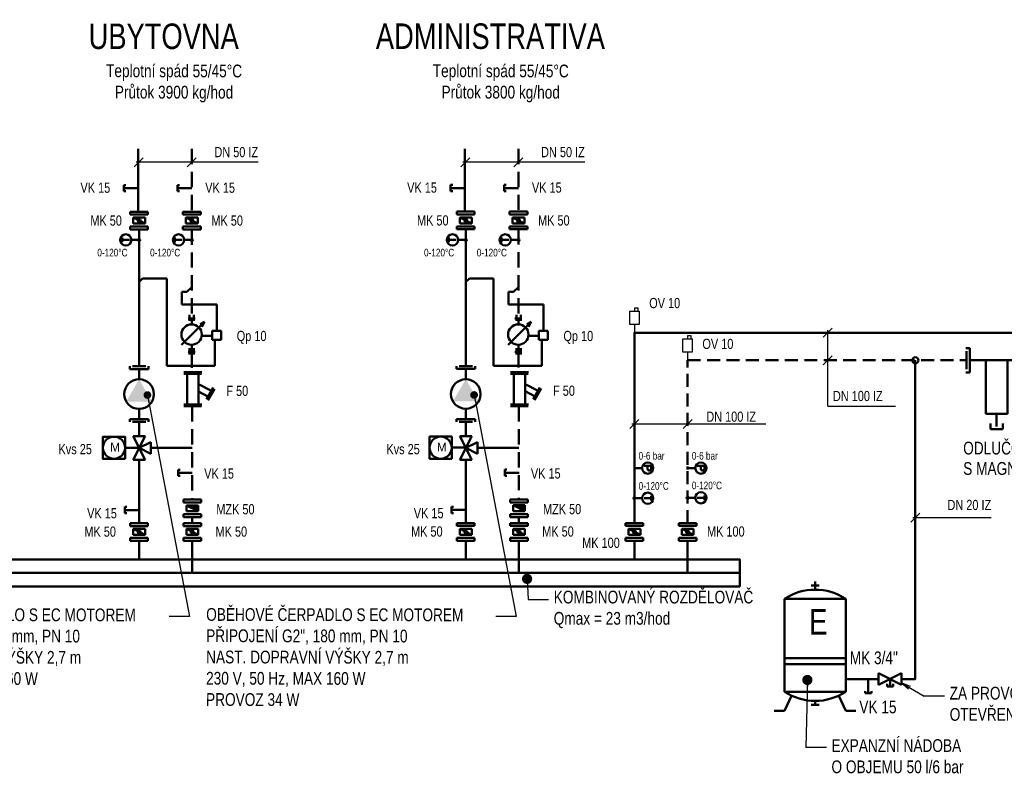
# Model space of a CAD drawing. Header units: millimetres. Extents: x -41968 to 54113, y -9946 to 101810.
# Tile 106 of 174: x -10980 to -1338, y 24769 to 32184. Entities that reach past the tile are written whole.
import ezdxf
from ezdxf.enums import TextEntityAlignment as Align

# ---------------------------------------------------------------- set-up
doc = ezdxf.new("R2010")
doc.units = ezdxf.units.MM
doc.linetypes.add('DASHED', pattern=[19.05, 12.7, -6.35])
doc.linetypes.add('HIDDEN', pattern=[0.75, 0.5, -0.25])
for name, color, linetype in [('25', 7, 'Continuous'), ('UT-armatury-popis', 7, 'Continuous'), ('UT-potrubi_privodni-popis', 7, 'Continuous'), ('UT-potrubi_zpetne-popis', 7, 'Continuous')]:
    doc.layers.add(name, color=color, linetype=linetype)
for name, color, linetype, lineweight in [('UT-armatury', 2, 'Continuous', 50), ('UT-kotle', 1, 'Continuous', 50), ('UT-Popis4', 3, 'Continuous', 40), ('UT-potrubi_privodni', 3, 'Continuous', 50), ('UT-potrubi_zpetne', 3, 'DASHED', 50), ('UT-texty_male', 2, 'Continuous', 18), ('UT-texty_stredni', 7, 'Continuous', 25)]:
    doc.layers.add(name, color=color, linetype=linetype, lineweight=lineweight)
doc.styles.get("Standard").update_dxf_attribs({"font": 'ic-simplex.shx', "width": 0.8})
doc.linetypes.add('CIKCAK', pattern='A,0.00254,-5.08,[131,ltypeshp.shx,S=5.08,R=0,X=-5.08,Y=0],-10.16,[131,ltypeshp.shx,S=5.08,R=180,X=5.08,Y=0],-5.08', length=20.32254)
doc.dimstyles.new('CADKON', dxfattribs={"dimscale": 50, "dimtxt": 2.5, "dimasz": 2.5, "dimexe": 1.8, "dimexo": 0, "dimgap": 0.6, "dimtad": 1, "dimrnd": 10, "dimtxsty": 'Standard', "dimblk1": 'OBLIQUE', "dimblk2": 'OBLIQUE', "dimsah": 1, "dimcen": 2.5, "dimadec": 1, "dimazin": 2, "dimtfac": 1, "dimtdec": 4, "dimtix": 1, "dimtmove": 2, "dimatfit": 3, "dimldrblk": 'OPEN30', "dimfxl": 5, "dimtfill": 1, "dimtolj": 1, "dimarcsym": 0})

# ---------------------------------------------------------------- blocks, each defined once
blk = doc.blocks.new('*U35756')
at = {"color": 0, "linetype": 'ByBlock', "lineweight": -2}
for p, q in [((0, 0), (140, 0)), ((140, 30), (120, 30)), ((140, 30), (140, -30)), ((140, -30), (120, -30))]:
    blk.add_line(p, q, dxfattribs=at)
blk = doc.blocks.new('*U35768', base_point=(33738.7, -6403))
at = {"color": 0, "linetype": 'ByBlock'}
for p, q in [((33754.2, -6348.7), (33738.7, -6348.7)), ((33738.7, -6441.8), (33738.7, -6364.2)), ((33754.2, -6457.3), (33754.2, -6348.7)), ((34044.5, -6348.7), (34060, -6348.7)), ((34044.5, -6457.3), (34044.5, -6348.7)), ((34060, -6441.8), (34060, -6364.2)), ((33754.2, -6403), (33813.8, -6403)), ((34044.5, -6403), (33984.9, -6403)), ((33754.2, -6457.3), (33738.7, -6457.3)), ((34044.5, -6457.3), (34060, -6457.3))]:
    blk.add_line(p, q, dxfattribs=at)
at = {"color": 0, "linetype": 'ByBlock', "ltscale": 10}
blk.add_ellipse((33899.4, -6403), major_axis=(85.5, 0), ratio=1, start_param=1.570796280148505, end_param=7.853981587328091, dxfattribs=at)
at = {"color": 0, "linetype": 'ByBlock'}
blk.add_solid([(33984.9, -6403), (33856.6, -6477.1), (33856.6, -6328.9)], dxfattribs=at)
blk = doc.blocks.new('_OBLIQUE')
at = {"color": 0, "linetype": 'ByBlock'}
blk.add_line((-0.5, -0.5), (0.5, 0.5), dxfattribs=at)
blk = doc.blocks.new('508', base_point=(495, 3610))
at = {"layer": '25', "color": 2}
for p, q in [((462.9458, 3853.0825), (462.9458, 3821.04215)), ((492.70905, 3853.0825), (462.9458, 3853.0825)), ((492.70905, 3821.04215), (492.70905, 3853.0825)), ((495, 3690.59255), (495, 3610))]:
    blk.add_line(p, q, dxfattribs=at)
blk.add_lwpolyline([(540.79035, 3821.04215), (449.20965, 3821.04215), (449.20965, 3690.59255), (540.79035, 3690.59255), (540.79035, 3821.04215)], close=True, dxfattribs=at)
blk = doc.blocks.new('*U35985')
at = {"linetype": 'ByBlock', "lineweight": -2, "ltscale": 10}
blk.add_hatch(color=0, dxfattribs=at).paths.add_polyline_path([(10, 0, 1), (-10, 0, 1)])
at = {"color": 0, "linetype": 'ByBlock', "lineweight": -2, "ltscale": 10}
for p, q in [((-23.265396, 165.025872), (23.401304, 165.025872)), ((0.042945, 165.025872), (0.042945, 95.000813)), ((23.401304, 165.025872), (23.351286, 165.025872)), ((0, 75), (0, 10))]:
    blk.add_line(p, q, dxfattribs=at)
for centre, radius in [((0, 130), 55), ((0, 0), 10)]:
    blk.add_circle(centre, radius, dxfattribs=at)
blk = doc.blocks.new('*U35986')
at = {"linetype": 'ByBlock', "lineweight": -2, "ltscale": 10}
blk.add_hatch(color=0, dxfattribs=at).paths.add_polyline_path([(10, 0, 1), (-10, 0, 1)])
at = {"color": 0, "linetype": 'ByBlock', "lineweight": -2, "ltscale": 10}
for p, q in [((-23.265396, 165.025872), (23.401304, 165.025872)), ((0.042945, 165.025872), (0.042945, 95.000813)), ((23.401304, 165.025872), (23.351286, 165.025872)), ((0, 75), (0, 10))]:
    blk.add_line(p, q, dxfattribs=at)
for centre, radius in [((0, 130), 55), ((0, 0), 10)]:
    blk.add_circle(centre, radius, dxfattribs=at)
blk = doc.blocks.new('*U35987')
at = {"linetype": 'ByBlock', "lineweight": -2, "ltscale": 10}
blk.add_hatch(color=0, dxfattribs=at).paths.add_polyline_path([(10, 0, 1), (-10, 0, 1)])
at = {"color": 0, "linetype": 'ByBlock', "lineweight": -2, "ltscale": 10}
for p, q in [((-23.265396, 165.025872), (23.401304, 165.025872)), ((0.042945, 165.025872), (0.042945, 95.000813)), ((23.401304, 165.025872), (23.351286, 165.025872)), ((0, 75), (0, 10))]:
    blk.add_line(p, q, dxfattribs=at)
for centre, radius in [((0, 130), 55), ((0, 0), 10)]:
    blk.add_circle(centre, radius, dxfattribs=at)
blk = doc.blocks.new('*U35993', base_point=(25332.1, 2229.2))
at = {"color": 0, "linetype": 'ByBlock', "lineweight": -2, "ltscale": 10}
for p, q in [((25312.1, 2521.7), (25352.1, 2521.7)), ((25332.1, 2541.7), (25332.1, 2501.7)), ((25182.1, 2001.7), (25182.1, 2456.7)), ((25482.1, 2456.7), (25182.1, 2456.7)), ((25482.1, 2001.7), (25482.1, 2456.7)), ((25182.1, 2166.7), (25482.1, 2166.7)), ((25182.1, 2136.7), (25482.1, 2136.7)), ((25182.1, 2001.7), (25482.1, 2001.7)), ((25216.6, 1982.4), (25182.1, 1908.8)), ((25447.6, 1982.4), (25482.1, 1908.8)), ((25352.1, 1936.7), (25312.1, 1936.7)), ((25332.1, 1956.7), (25332.1, 1936.7)), ((25182.1, 1908.8), (25132.1, 1908.8)), ((25482.1, 1908.8), (25532.1, 1908.8))]:
    blk.add_line(p, q, dxfattribs=at)
for start, end in [(56.6015, 123.3985), (236.6015, 303.3985)]:
    blk.add_arc((25332.1, 2229.2), 272.5, start, end, dxfattribs=at)
at = {"color": 0, "linetype": 'ByBlock', "lineweight": -2, "ltscale": 10, "width": 0.8}
blk.add_text('E', height=125, dxfattribs=at).set_placement((25303, 2282))
blk = doc.blocks.new('*U35995')
at = {"color": 0, "linetype": 'ByBlock', "lineweight": -2, "ltscale": 10}
for p, q in [((0, 0), (140, 0)), ((140, 30), (120, 30)), ((140, 30), (140, -30)), ((140, -30), (120, -30))]:
    blk.add_line(p, q, dxfattribs=at)
blk = doc.blocks.new('*U36615')
at = {"color": 0, "linetype": 'Continuous', "ltscale": 10}
for p, q in [((-131.4, 60), (-150.4, 60)), ((-131.4, -60), (-131.4, 60)), ((131.4, -60), (131.4, 60)), ((131.4, 60), (150.4, 60)), ((-148.3, -44), (-148.3, 44)), ((148.3, -44), (148.3, 44)), ((-131.4, 0), (131.4, 0)), ((-53.5, -262.8), (-53.5, 0)), ((53.5, -262.8), (53.5, 0)), ((-131.4, -60), (-150.4, -60)), ((131.4, -60), (150.4, -60)), ((-53.5, -262.8), (53.5, -262.8)), ((0, -262.8), (0, -325.2)), ((-29.7, -309), (-29.7, -337.5)), ((29.7, -309), (29.7, -337.5)), ((29.7, -337.5), (-29.7, -337.5))]:
    blk.add_line(p, q, dxfattribs=at)
blk = doc.blocks.new('*U37592', base_point=(18594.2, 21372.4))
at = {"color": 0, "linetype": 'ByBlock', "lineweight": -2, "ltscale": 10}
for p, q in [((18744.2, 21409.9), (18594.2, 21334.9)), ((18744.2, 21334.9), (18594.2, 21409.9)), ((18594.2, 21409.9), (18594.2, 21334.9)), ((18744.2, 21334.9), (18744.2, 21409.9))]:
    blk.add_line(p, q, dxfattribs=at)
blk = doc.blocks.new('*U37595', base_point=(33789.7, -3389.2))
at = {"color": 0, "linetype": 'ByBlock'}
for p, q in [((33760, -3435.4), (33760, -3463.9)), ((33819.4, -3463.9), (33760, -3463.9)), ((33789.7, -3389.2), (33789.7, -3451.6)), ((33819.4, -3435.4), (33819.4, -3463.9))]:
    blk.add_line(p, q, dxfattribs=at)
blk = doc.blocks.new('*U37929')
at = {"color": 0, "linetype": 'ByBlock', "lineweight": -2, "ltscale": 10}
for p, q in [((-23.265396, 128.325569), (-23.315414, 128.325569)), ((-23.265396, 164.988689), (6.745344, 164.988689)), ((-23.265396, 95.013648), (-23.265396, 164.988689)), ((6.745344, 128.325569), (-23.265396, 128.325569)), ((6.745344, 164.988689), (16.698905, 161.687507)), ((16.698905, 131.676768), (6.745344, 128.325569)), ((16.698905, 161.687507), (20.050105, 158.336308)), ((20.050105, 135.027967), (16.698905, 131.676768)), ((20.050105, 158.336308), (23.401304, 151.683928)), ((23.401304, 141.680348), (20.050105, 135.027967)), ((23.401304, 151.683928), (23.401304, 141.680348)), ((-15, 0), (15, 0)), ((0, 75), (0, 0))]:
    blk.add_line(p, q, dxfattribs=at)
blk.add_circle((0, 130), 55, dxfattribs=at)

msp = doc.modelspace()

# ---------------------------------------------------------------- linework, layer by layer
at = {"layer": 'UT-armatury', "linetype": 'Continuous', "transparency": 33554687}
for p, q in [((-9897.921, 30302.14), (-9724.277, 30302.14)), ((-9897.921, 30273.2), (-9897.921, 30302.14)), ((-9724.277, 30302.14), (-9724.277, 30273.2)), ((-9381.483, 30273.2), (-9381.483, 30302.14)), ((-9381.483, 30302.14), (-9207.839, 30302.14)), ((-9207.839, 30302.14), (-9207.839, 30273.2)), ((-6698.504, 30302.813), (-6524.86, 30302.813)), ((-6698.504, 30273.873), (-6698.504, 30302.813)), ((-6524.86, 30302.813), (-6524.86, 30273.873)), ((-6182.066, 30273.873), (-6182.066, 30302.813)), ((-6182.066, 30302.813), (-6008.422, 30302.813)), ((-6008.422, 30302.813), (-6008.422, 30273.873)), ((-9724.277, 30273.2), (-9897.921, 30273.2)), ((-9868.981, 30244.259), (-9753.218, 30244.259)), ((-9868.981, 30244.259), (-9753.218, 30186.377)), ((-9868.981, 30244.259), (-9868.981, 30186.377)), ((-9868.981, 30186.377), (-9753.218, 30186.377)), ((-9753.218, 30186.377), (-9753.218, 30244.259)), ((-9207.839, 30273.2), (-9381.483, 30273.2)), ((-9352.543, 30244.259), (-9236.78, 30244.259)), ((-9352.543, 30244.259), (-9352.543, 30186.377)), ((-9352.543, 30244.259), (-9236.78, 30186.377)), ((-9352.543, 30186.377), (-9236.78, 30186.377)), ((-9236.78, 30186.377), (-9236.78, 30244.259)), ((-6524.86, 30273.873), (-6698.504, 30273.873)), ((-6669.564, 30244.932), (-6553.801, 30244.932)), ((-6669.564, 30244.932), (-6553.801, 30187.05)), ((-6669.564, 30244.932), (-6669.564, 30187.05)), ((-6669.564, 30187.05), (-6553.801, 30187.05)), ((-6553.801, 30187.05), (-6553.801, 30244.932)), ((-6008.422, 30273.873), (-6182.066, 30273.873)), ((-6153.126, 30244.932), (-6037.363, 30244.932)), ((-6153.126, 30244.932), (-6153.126, 30187.05)), ((-6153.126, 30244.932), (-6037.363, 30187.05)), ((-6153.126, 30187.05), (-6037.363, 30187.05)), ((-6037.363, 30187.05), (-6037.363, 30244.932)), ((-9897.921, 30157.437), (-9724.277, 30157.437)), ((-9897.921, 30128.496), (-9897.921, 30157.437)), ((-9724.277, 30128.496), (-9897.921, 30128.496)), ((-9724.277, 30157.437), (-9724.277, 30128.496)), ((-9381.483, 30157.437), (-9207.839, 30157.437)), ((-9381.483, 30128.496), (-9381.483, 30157.437)), ((-9207.839, 30128.496), (-9381.483, 30128.496)), ((-9207.839, 30157.437), (-9207.839, 30128.496)), ((-6698.504, 30158.11), (-6524.86, 30158.11)), ((-6698.504, 30129.169), (-6698.504, 30158.11)), ((-6524.86, 30129.169), (-6698.504, 30129.169)), ((-6524.86, 30158.11), (-6524.86, 30129.169)), ((-6182.066, 30158.11), (-6008.422, 30158.11)), ((-6182.066, 30129.169), (-6182.066, 30158.11)), ((-6008.422, 30129.169), (-6182.066, 30129.169)), ((-6008.422, 30158.11), (-6008.422, 30129.169)), ((-9373.889, 28712.775), (-9200.245, 28712.775)), ((-9371.719, 28730.139), (-9198.074, 28730.139)), ((-9341.331, 28710.604), (-9341.331, 28413.238)), ((-9230.633, 28710.604), (-9230.633, 28413.238)), ((-6174.472, 28713.448), (-6000.828, 28713.448)), ((-6172.302, 28730.812), (-5998.657, 28730.812)), ((-6141.914, 28711.277), (-6141.914, 28413.911)), ((-6031.215, 28711.277), (-6031.215, 28413.911)), ((-9230.633, 28610.759), (-9109.081, 28549.983)), ((-9085.205, 28578.2), (-9152.493, 28465.331)), ((-9072.182, 28567.347), (-9137.299, 28454.479)), ((-6031.215, 28611.432), (-5909.664, 28550.656)), ((-5885.788, 28578.873), (-5953.076, 28466.004)), ((-5872.765, 28568.02), (-5937.882, 28455.152)), ((-9230.633, 28541.301), (-9136.483, 28492.186)), ((-6031.215, 28541.974), (-5937.066, 28492.859)), ((-9373.889, 28395.874), (-9200.245, 28395.874)), ((-9371.719, 28413.238), (-9198.074, 28413.238)), ((-6174.472, 28396.547), (-6000.828, 28396.547)), ((-6172.302, 28413.911), (-5998.657, 28413.911)), ((-9753.218, 27870.621), (-9868.981, 28102.147)), ((-9753.218, 28102.147), (-9868.981, 27870.621)), ((-9868.981, 28102.147), (-9753.218, 28102.147)), ((-6553.801, 27871.294), (-6669.564, 28102.82)), ((-6553.801, 28102.82), (-6669.564, 27871.294)), ((-6669.564, 28102.82), (-6553.801, 28102.82)), ((-9821.609, 27989.094), (-9947.06, 27989.094)), ((-9811.099, 27986.384), (-9695.336, 28044.265)), ((-9695.336, 27928.502), (-9811.099, 27986.384)), ((-9695.336, 28044.265), (-9695.336, 27928.502)), ((-6622.192, 27989.767), (-6747.642, 27989.767)), ((-6611.682, 27987.057), (-6495.919, 28044.938)), ((-6495.919, 27929.175), (-6611.682, 27987.057)), ((-6495.919, 28044.938), (-6495.919, 27929.175)), ((-9868.981, 27870.621), (-9753.218, 27870.621)), ((-6669.564, 27871.294), (-6553.801, 27871.294)), ((-6177.571, 27482.716), (-6003.927, 27482.716)), ((-6177.571, 27453.775), (-6177.571, 27482.716)), ((-6003.927, 27482.716), (-6003.927, 27453.775)), ((-9376.988, 27482.043), (-9203.344, 27482.043)), ((-9376.988, 27453.102), (-9376.988, 27482.043)), ((-9203.344, 27453.102), (-9376.988, 27453.102)), ((-9232.284, 27424.161), (-9348.047, 27424.161)), ((-9232.284, 27366.28), (-9348.047, 27424.161)), ((-9348.047, 27424.161), (-9348.047, 27366.28)), ((-9232.284, 27366.28), (-9232.284, 27424.161)), ((-9203.344, 27482.043), (-9203.344, 27453.102)), ((-6003.927, 27453.775), (-6177.571, 27453.775)), ((-6032.867, 27424.834), (-6148.63, 27424.834)), ((-6032.867, 27366.953), (-6148.63, 27424.834)), ((-6148.63, 27424.834), (-6148.63, 27366.953)), ((-6032.867, 27366.953), (-6032.867, 27424.834)), ((-9376.988, 27337.339), (-9203.344, 27337.339)), ((-9376.988, 27308.398), (-9376.988, 27337.339)), ((-9203.344, 27308.398), (-9376.988, 27308.398)), ((-9232.284, 27366.28), (-9348.047, 27366.28)), ((-9203.344, 27337.339), (-9203.344, 27308.398)), ((-6177.571, 27338.012), (-6003.927, 27338.012)), ((-6177.571, 27309.071), (-6177.571, 27338.012)), ((-6003.927, 27309.071), (-6177.571, 27309.071)), ((-6032.867, 27366.953), (-6148.63, 27366.953)), ((-6003.927, 27338.012), (-6003.927, 27309.071)), ((-9897.921, 27221.576), (-9897.921, 27250.517)), ((-9897.921, 27250.517), (-9724.277, 27250.517)), ((-9724.277, 27221.576), (-9897.921, 27221.576)), ((-9724.277, 27250.517), (-9724.277, 27221.576)), ((-9376.988, 27221.576), (-9376.988, 27250.517)), ((-9376.988, 27250.517), (-9203.344, 27250.517)), ((-9203.344, 27221.576), (-9376.988, 27221.576)), ((-9203.344, 27250.517), (-9203.344, 27221.576)), ((-6698.504, 27222.249), (-6698.504, 27251.19)), ((-6698.504, 27251.19), (-6524.86, 27251.19)), ((-6524.86, 27222.249), (-6698.504, 27222.249)), ((-6669.564, 27193.308), (-6553.801, 27135.427)), ((-6669.564, 27193.308), (-6669.564, 27135.427)), ((-6669.564, 27193.308), (-6553.801, 27193.308)), ((-6553.801, 27135.427), (-6553.801, 27193.308)), ((-6524.86, 27251.19), (-6524.86, 27222.249)), ((-6177.571, 27222.249), (-6177.571, 27251.19)), ((-6177.571, 27251.19), (-6003.927, 27251.19)), ((-6003.927, 27222.249), (-6177.571, 27222.249)), ((-6148.63, 27193.308), (-6032.867, 27135.427)), ((-6148.63, 27193.308), (-6148.63, 27135.427)), ((-6148.63, 27193.308), (-6032.867, 27193.308)), ((-6032.867, 27135.427), (-6032.867, 27193.308)), ((-6003.927, 27251.19), (-6003.927, 27222.249)), ((-5046.748, 27222.249), (-5046.748, 27251.19)), ((-5046.748, 27251.19), (-4873.103, 27251.19)), ((-4873.103, 27222.249), (-5046.748, 27222.249)), ((-5017.807, 27193.308), (-4902.044, 27135.427)), ((-5017.807, 27193.308), (-5017.807, 27135.427)), ((-5017.807, 27193.308), (-4902.044, 27193.308)), ((-4902.044, 27135.427), (-4902.044, 27193.308)), ((-4873.103, 27251.19), (-4873.103, 27222.249)), ((-4525.815, 27222.249), (-4525.815, 27251.19)), ((-4525.815, 27251.19), (-4352.17, 27251.19)), ((-4352.17, 27222.249), (-4525.815, 27222.249)), ((-4496.874, 27193.308), (-4381.111, 27135.427)), ((-4496.874, 27193.308), (-4496.874, 27135.427)), ((-4496.874, 27193.308), (-4381.111, 27193.308)), ((-4381.111, 27135.427), (-4381.111, 27193.308)), ((-4352.17, 27251.19), (-4352.17, 27222.249)), ((-9897.921, 27076.872), (-9897.921, 27105.813)), ((-9897.921, 27105.813), (-9724.277, 27105.813)), ((-9868.981, 27192.635), (-9753.218, 27134.754)), ((-9868.981, 27192.635), (-9868.981, 27134.754)), ((-9868.981, 27192.635), (-9753.218, 27192.635)), ((-9868.981, 27134.754), (-9753.218, 27134.754)), ((-9753.218, 27134.754), (-9753.218, 27192.635)), ((-9724.277, 27105.813), (-9724.277, 27076.872)), ((-9376.988, 27076.872), (-9376.988, 27105.813)), ((-9376.988, 27105.813), (-9203.344, 27105.813)), ((-9348.047, 27192.635), (-9232.284, 27134.754)), ((-9348.047, 27192.635), (-9348.047, 27134.754)), ((-9348.047, 27192.635), (-9232.284, 27192.635)), ((-9348.047, 27134.754), (-9232.284, 27134.754)), ((-9232.284, 27134.754), (-9232.284, 27192.635)), ((-9203.344, 27105.813), (-9203.344, 27076.872)), ((-6698.504, 27077.545), (-6698.504, 27106.486)), ((-6698.504, 27106.486), (-6524.86, 27106.486)), ((-6669.564, 27135.427), (-6553.801, 27135.427)), ((-6524.86, 27106.486), (-6524.86, 27077.545)), ((-6177.571, 27077.545), (-6177.571, 27106.486)), ((-6177.571, 27106.486), (-6003.927, 27106.486)), ((-6148.63, 27135.427), (-6032.867, 27135.427)), ((-6003.927, 27106.486), (-6003.927, 27077.545)), ((-5046.748, 27077.545), (-5046.748, 27106.486)), ((-5046.748, 27106.486), (-4873.103, 27106.486)), ((-5017.807, 27135.427), (-4902.044, 27135.427)), ((-4873.103, 27106.486), (-4873.103, 27077.545)), ((-4525.815, 27077.545), (-4525.815, 27106.486)), ((-4525.815, 27106.486), (-4352.17, 27106.486)), ((-4496.874, 27135.427), (-4381.111, 27135.427)), ((-4352.17, 27106.486), (-4352.17, 27077.545)), ((-9724.277, 27076.872), (-9897.921, 27076.872)), ((-9203.344, 27076.872), (-9376.988, 27076.872)), ((-6524.86, 27077.545), (-6698.504, 27077.545)), ((-6003.927, 27077.545), (-6177.571, 27077.545)), ((-4873.103, 27077.545), (-5046.748, 27077.545)), ((-4352.17, 27077.545), (-4525.815, 27077.545))]:
    msp.add_line(p, q, dxfattribs=at)
at = {"layer": 'UT-armatury', "color": 1, "linetype": 'Continuous', "ltscale": 20, "transparency": 33554687}
for p, q in [((-9776.175, 29646.722), (-9811.099, 29615.291)), ((-6576.758, 29646.722), (-6611.682, 29615.291)), ((-9294.661, 29561.815), (-9343.061, 29515.919)), ((-6095.244, 29561.815), (-6143.644, 29515.919))]:
    msp.add_line(p, q, dxfattribs=at)
at = {"layer": 'UT-armatury', "color": 6, "linetype": 'Continuous', "ltscale": 20, "transparency": 33554687}
for p, q in [((-9540.974, 29646.722), (-9776.175, 29646.722)), ((-9540.974, 28791.03), (-9540.974, 29646.722)), ((-6341.557, 29646.722), (-6576.758, 29646.722)), ((-6341.557, 28791.03), (-6341.557, 29646.722)), ((-9392.785, 29390.919), (-9392.785, 29515.919)), ((-9392.785, 29515.919), (-9343.061, 29515.919)), ((-6193.368, 29390.919), (-6193.368, 29515.919)), ((-6193.368, 29515.919), (-6143.644, 29515.919)), ((-9048.338, 29390.919), (-9392.785, 29390.919)), ((-9048.338, 29135.281), (-9048.338, 29390.919)), ((-5848.921, 29390.919), (-6193.368, 29390.919)), ((-5848.921, 29135.281), (-5848.921, 29390.919)), ((-9095.25, 29135.281), (-9095.25, 29047.781)), ((-9007.75, 29135.281), (-9095.25, 29135.281)), ((-9007.75, 29047.781), (-9007.75, 29135.281)), ((-5895.833, 29135.281), (-5895.833, 29047.781)), ((-5808.333, 29135.281), (-5895.833, 29135.281)), ((-5808.333, 29047.781), (-5808.333, 29135.281)), ((-9192.785, 29085.281), (-9095.25, 29085.281)), ((-9095.25, 29047.781), (-9007.75, 29047.781)), ((-9067.75, 29042.781), (-9067.75, 28791.03)), ((-5993.368, 29085.281), (-5895.833, 29085.281)), ((-5895.833, 29047.781), (-5808.333, 29047.781)), ((-5868.333, 29042.781), (-5868.333, 28791.03)), ((-9067.75, 28791.03), (-9540.974, 28791.03)), ((-5868.333, 28791.03), (-6341.557, 28791.03))]:
    msp.add_line(p, q, dxfattribs=at)
at = {"layer": 'UT-armatury', "linetype": 'Continuous', "ltscale": 20, "transparency": 33554687}
for p, q in [((-9396.834, 28997.781), (-9171.834, 29222.781)), ((-9262.882, 29256.614), (-9331.737, 29256.614)), ((-9315.848, 29291.924), (-9315.848, 29231.896)), ((-9294.661, 29254.848), (-9294.661, 29196.586)), ((-9273.475, 29291.924), (-9273.475, 29231.896)), ((-9171.834, 29222.781), (-9214.56, 29200.397)), ((-9171.834, 29222.781), (-9196.834, 29172.781)), ((-6197.417, 28997.781), (-5972.417, 29222.781)), ((-6063.465, 29256.614), (-6132.32, 29256.614)), ((-6116.431, 29291.924), (-6116.431, 29231.896)), ((-6095.244, 29254.848), (-6095.244, 29196.586)), ((-6074.058, 29291.924), (-6074.058, 29231.896)), ((-5972.417, 29222.781), (-6015.143, 29200.397)), ((-5972.417, 29222.781), (-5997.417, 29172.781)), ((-9315.848, 28963.537), (-9315.848, 28903.509)), ((-9294.661, 28990.02), (-9294.661, 28922.93)), ((-9273.475, 28963.537), (-9273.475, 28903.509)), ((-6116.431, 28963.537), (-6116.431, 28903.509)), ((-6095.244, 28990.02), (-6095.244, 28922.93)), ((-6074.058, 28963.537), (-6074.058, 28903.509)), ((-9262.882, 28928.226), (-9331.737, 28928.226)), ((-6063.465, 28928.226), (-6132.32, 28928.226))]:
    msp.add_line(p, q, dxfattribs=at)
at = {"layer": 'UT-armatury', "linetype": 'Continuous', "transparency": 33554687}
for points in [[(-9948.093, 27879.945), (-10165.149, 27879.945), (-10165.149, 28097.001), (-9948.093, 28097.001)], [(-6748.676, 27880.618), (-6965.732, 27880.618), (-6965.732, 28097.673), (-6748.676, 28097.673)]]:
    msp.add_lwpolyline(points, close=True, dxfattribs=at)
at = {"layer": 'UT-armatury', "linetype": 'Continuous', "ltscale": 20, "transparency": 33554687}
for centre, radius in [((-9811.099, 30215.318), 14.47), ((-9294.661, 30215.318), 14.47), ((-6611.682, 30215.991), 14.47), ((-6095.244, 30215.991), 14.47), ((-9296.834, 29097.781), 100), ((-6097.417, 29097.781), 100), ((-10056.621, 27988.473), 108.528), ((-6857.204, 27989.146), 108.528), ((-9811.099, 27163.695), 14.47), ((-9290.166, 27163.695), 14.47), ((-6611.682, 27164.368), 14.47), ((-6090.749, 27164.368), 14.47), ((-4959.926, 27164.368), 14.47), ((-4438.992, 27164.368), 14.47)]:
    msp.add_circle(centre, radius, dxfattribs=at)
at = {"layer": 'UT-armatury', "transparency": 33554687}
for points in [[(-9348.047, 27424.161), (-9232.284, 27424.161), (-9232.284, 27366.28)], [(-6148.63, 27424.834), (-6032.867, 27424.834), (-6032.867, 27366.953)]]:
    msp.add_solid(points, dxfattribs=at)
at = {"layer": 'UT-kotle', "ltscale": 20, "transparency": 33554687}
for p, q in [((-9811.099, 27076.872), (-9811.031, 26894.199)), ((-9290.166, 27076.872), (-9290.15, 26762.312)), ((-6611.682, 27077.545), (-6611.683, 26894.199)), ((-6090.749, 27077.545), (-6090.733, 26762.312)), ((-4959.926, 27077.545), (-4959.927, 26894.199)), ((-4438.992, 27077.545), (-4438.976, 26762.312)), ((-4438.969, 26630.314), (-4438.969, 26629.97))]:
    msp.add_line(p, q, dxfattribs=at)
at = {"layer": 'UT-kotle', "ltscale": 10}
msp.add_lwpolyline([(-17988.21, 26894.199), (-3927.963, 26894.199), (-3927.963, 26630.424), (-17988.21, 26630.424)], close=True, dxfattribs=at)
msp.add_lwpolyline([(-3927.963, 26762.312), (-17988.21, 26762.312)], dxfattribs=at)
at = {"layer": 'UT-potrubi_privodni', "ltscale": 20, "transparency": 33554687}
for p, q in [((-9819.322, 30917.924), (-9819.322, 30302.14)), ((-6619.905, 30918.597), (-6619.905, 30302.813)), ((-9811.099, 30128.496), (-9811.099, 28786.624)), ((-6611.682, 30129.169), (-6611.682, 28787.297)), ((-9811.099, 28242.027), (-9811.099, 28102.147)), ((-6611.682, 28242.7), (-6611.682, 28102.82)), ((-9695.336, 27986.384), (-9290.166, 27986.384)), ((-6495.919, 27987.057), (-6090.749, 27987.057)), ((-9811.099, 27870.621), (-9811.099, 27250.517)), ((-6611.682, 27871.294), (-6611.682, 27251.19))]:
    msp.add_line(p, q, dxfattribs=at)
at = {"layer": 'UT-potrubi_privodni', "ltscale": 10}
for points in [[(-13606.661, 39347.088), (-14104.581, 39347.088), (-14104.581, 34106.564), (5540.943, 34106.564), (5540.943, 29115.842), (-4959.926, 29115.842), (-4959.926, 27251.19)], [(-2344.109, 25722.187), (-2209.522, 25722.187), (-2209.522, 28845.902)], [(-2890.57, 25722.466), (-2569.109, 25722.187)]]:
    msp.add_lwpolyline(points, dxfattribs=at)
msp.add_circle((-2209.522, 28845.902), 30, dxfattribs=at)
at = {"layer": 'UT-potrubi_privodni-popis', "color": 2, "ltscale": 10}
for p, q in [((-2165.328, 27347.21), (-2253.716, 27258.821)), ((-1466.006, 27303.016), (-2234.522, 27303.016))]:
    msp.add_line(p, q, dxfattribs=at)
at = {"layer": 'UT-potrubi_zpetne', "linetype": 'HIDDEN', "ltscale": 300}
for p, q in [((-9295.517, 30917.924), (-9294.777, 30302.14)), ((-6096.1, 30918.597), (-6095.36, 30302.813)), ((-9294.661, 30128.496), (-9294.661, 29251.317)), ((-6095.244, 30129.169), (-6095.244, 29251.99)), ((-9294.661, 28922.93), (-9294.661, 28729.758)), ((-6095.244, 28923.603), (-6095.244, 28730.431)), ((-9290.166, 28395.874), (-9290.166, 27482.043)), ((-6090.749, 28396.547), (-6090.749, 27482.716)), ((-9290.166, 27308.398), (-9290.166, 27250.517)), ((-6090.749, 27309.071), (-6090.749, 27251.19))]:
    msp.add_line(p, q, dxfattribs=at)
at = {"layer": 'UT-potrubi_zpetne', "ltscale": 10}
for points in [[(-4438.992, 28845.902), (-4438.992, 28845.902), (-1709.042, 28845.902)], [(-4438.992, 27251.19), (-4438.992, 28845.902)]]:
    msp.add_lwpolyline(points, dxfattribs=at)
at = {"layer": 'UT-potrubi_zpetne-popis', "color": 2, "ltscale": 10}
for p, q in [((-9771.4, 30830.274), (-9859.789, 30741.886)), ((-8645.359, 30786.08), (-9840.594, 30786.08)), ((-9251.165, 30830.274), (-9339.553, 30741.886)), ((-6571.982, 30830.274), (-6660.371, 30741.886)), ((-5445.941, 30786.08), (-6641.177, 30786.08)), ((-6051.747, 30830.274), (-6140.135, 30741.886)), ((-3022.013, 29160.036), (-3110.401, 29071.648)), ((-3066.207, 28395.902), (-3066.207, 29140.842)), ((-3022.013, 28890.096), (-3110.401, 28801.708)), ((-3066.207, 28395.902), (-2404.607, 28395.902)), ((-4915.731, 28266.04), (-5004.12, 28177.652)), ((-4394.798, 28266.04), (-4483.187, 28177.652)), ((-4984.926, 28221.846), (-3673.278, 28221.846))]:
    msp.add_line(p, q, dxfattribs=at)
at = {"layer": 'UT-texty_stredni', "ltscale": 10}
for p, q in [((-6000.312, 26501.599), (-5800.312, 26501.599)), ((-9316.835, 26335.576), (-9516.834, 26335.928)), ((-6117.418, 26336.249), (-6317.417, 26336.601))]:
    msp.add_line(p, q, dxfattribs=at)
at = {"layer": 'UT-texty_stredni', "ltscale": 20}
for p, q in [((-1922.834, 25552.875), (-2122.834, 25552.875)), ((-3080.446, 25052.817), (-3280.446, 25052.817))]:
    msp.add_line(p, q, dxfattribs=at)

# ---------------------------------------------------------------- block references
at = {"ltscale": 30, "xscale": -1}
for p in [(-4959.926, 29115.842), (-4438.992, 28845.902)]:
    msp.add_blockref('508', p, dxfattribs=at)
at = {"layer": 'UT-armatury', "rotation": 180}
for p in [(-9819.322, 30532.947), (-9295.054, 30532.947), (-6619.905, 30533.62), (-6095.852, 30533.62), (-9289.848, 27743.797), (-6090.431, 27744.47), (-9810.781, 27378.573), (-6611.364, 27379.246)]:
    msp.add_blockref('*U35756', p, dxfattribs=at)
at = {"layer": 'UT-armatury', "ltscale": 10}
for name, p, rotation in [('*U35985', (-9811.099, 30025.081), 89.99999999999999), ('*U35985', (-9294.661, 30025.081), 89.99999999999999), ('*U35985', (-6611.682, 30025.081), 89.99999999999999), ('*U35985', (-6095.244, 30025.081), 89.99999999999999), ('*U37929', (-4959.926, 27789.185), 270), ('*U37929', (-4438.992, 27789.185), 270), ('*U35987', (-4959.926, 27494.121), 269.9999999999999), ('*U35986', (-4438.992, 27498.933), 269.9999999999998), ('*U37595', (-2456.609, 25722.187), 359.9999999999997)]:
    msp.add_blockref(name, p, dxfattribs=dict(at, rotation=rotation))
at = {"layer": 'UT-armatury', "ltscale": 10, "xscale": 2, "yscale": 2, "zscale": 2}
msp.add_blockref('*U36615', (-1412.441, 28845.902), dxfattribs=at)
at = {"layer": 'UT-armatury', "ltscale": 10}
for name, p, xscale, yscale, zscale, rotation in [('*U35768', (-9811.099, 28242.027), 1.695118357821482, 1.695118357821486, 1.695118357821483, 89.99999999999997), ('*U35768', (-6611.682, 28242.7), 1.695118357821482, 1.695118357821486, 1.695118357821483, 89.99999999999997), ('*U37592', (-2344.109, 25722.187), 1.499999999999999, 1.499999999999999, 1.5, 179.9999999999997)]:
    msp.add_blockref(name, p, dxfattribs=dict(at, xscale=xscale, yscale=yscale, zscale=zscale, rotation=rotation))
at = {"layer": 'UT-armatury', "ltscale": 10, "xscale": -1, "rotation": 89.99999999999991}
msp.add_blockref('*U35995', (-2669.263, 25722.327), dxfattribs=at)
at = {"layer": 'UT-kotle', "ltscale": 10, "xscale": 2, "yscale": 2, "zscale": 2, "rotation": 360}
msp.add_blockref('*U35993', (-3190.57, 26052.765), dxfattribs=at)

# ---------------------------------------------------------------- texts
at = {"layer": 'UT-armatury', "ltscale": 20, "transparency": 33554687}
for p in [(-10045.768, 27951.573), (-6846.351, 27952.246)]:
    msp.add_text('M', height=86.822, dxfattribs=at).set_placement(p, align=Align.CENTER)
at = {"layer": 'UT-armatury-popis', "ltscale": 10, "char_height": 100, "attachment_point": 5}
for s, insert, width in [('MK 50', (-10134.212, 30214.602), 608.01876), ('MK 50', (-8948.618, 30214.602), 608.01876), ('MK 50', (-6934.862, 30215.785), 608.01876), ('MK 50', (-5749.269, 30215.785), 608.01876), ('F 50', (-8849.309, 28545.676), 377.16159), ('F 50', (-5649.959, 28546.859), 377.16159), ('Kvs 25', (-10436.748, 27974.485), 414.22212), ('Kvs 25', (-7225.769, 27974.485), 414.71276), ('VK 15', (-9027.67, 27734.996), 608.01876), ('VK 15', (-5828.32, 27736.18), 608.01876), ('VK 15', (-10174.276, 27345.968), 608.01876), ('MZK 50', (-8867.567, 27385.624), 608.01876), ('VK 15', (-6974.926, 27347.151), 608.01876), ('MZK 50', (-5668.218, 27386.808), 608.01876), ('MK 50', (-10192.367, 27166.185), 608.01876), ('MK 50', (-8907.784, 27166.185), 608.01876), ('MK 50', (-6993.018, 27167.369), 608.01876), ('MK 50', (-5708.435, 27167.369), 608.01876), ('MK 100', (-4064.934, 27167.452), 608.01876), ('MK 100', (-5287.557, 27056.356), 608.01876)]:
    msp.add_mtext(s, dxfattribs=dict(at, insert=insert, width=width))
at = {"layer": 'UT-Popis4', "width": 0.8}
for s, p in [('UBYTOVNA', (-9570.068, 32021.107)), ('ADMINISTRATIVA', (-6370.651, 32021.78))]:
    msp.add_text(s, height=250, dxfattribs=at).set_placement(p, align=Align.MIDDLE_CENTER)
at = {"layer": 'UT-potrubi_privodni-popis', "ltscale": 10, "width": 0.8}
for s, p in [('DN 50 IZ', (-8645.359, 30836.08)), ('DN 50 IZ', (-5445.941, 30836.08)), ('VK 15', (-10093.62, 30487.049)), ('VK 15', (-8871.692, 30487.049)), ('VK 15', (-6894.271, 30488.232)), ('VK 15', (-5672.343, 30488.232)), ('OV 10', (-4511.968, 29356.632)), ('Qp 10', (-8563.359, 29034.065)), ('Qp 10', (-5363.942, 29034.065)), ('OV 10', (-3991.035, 28956.332))]:
    msp.add_text(s, height=100, dxfattribs=at).set_placement(p, align=Align.RIGHT)
at = {"layer": 'UT-potrubi_privodni-popis', "color": 7, "ltscale": 10, "width": 0.8}
msp.add_text('DN 20 IZ', height=100, dxfattribs=at).set_placement((-1466.006, 27378.016), align=Align.RIGHT)
at = {"layer": 'UT-potrubi_zpetne-popis', "ltscale": 10, "width": 0.8}
msp.add_text('DN 100 IZ', height=100, dxfattribs=at).set_placement((-3016.207, 28445.902))
at = {"layer": 'UT-potrubi_zpetne-popis', "ltscale": 10, "insert": (-4256.135, 28241.846), "char_height": 100, "width": 634.8701, "attachment_point": 7}
msp.add_mtext('DN 100 IZ', dxfattribs=at)
at = {"layer": 'UT-texty_male', "ltscale": 10, "char_height": 75, "attachment_point": 1}
for insert in [(-10219.858, 29938.657), (-9703.421, 29938.657), (-7020.441, 29938.657), (-6504.004, 29938.657), (-4918.821, 27651.969), (-4397.888, 27656.78)]:
    msp.add_mtext('0-120°C', dxfattribs=dict(at, insert=insert))
at = {"layer": 'UT-texty_male', "ltscale": 10, "char_height": 75, "width": 402.56538, "attachment_point": 1}
for insert in [(-4918.821, 27947.032), (-4397.888, 27947.032)]:
    msp.add_mtext('0-6 bar', dxfattribs=dict(at, insert=insert))
at = {"layer": 'UT-texty_stredni', "linetype": 'CIKCAK', "ltscale": 10, "width": 0.8}
for s, p in [('ODLUČOVAČ KALŮ', (-1740.174, 27922.597)), ('S MAGNETEM DN 100', (-1740.174, 27723.115)), ('MK 3/4"', (-2851.349, 25867.765)), ('VK 15', (-2757.237, 25385.93))]:
    msp.add_text(s, height=125, dxfattribs=at).set_placement(p)
at = {"layer": 'UT-texty_stredni', "ltscale": 20, "char_height": 125, "width": 2130.54919, "attachment_point": 3, "rotation": 359.900812}
for s, insert in [('\\pxqc;Teplotní spád 55/45°C\\PPrůtok 3900 kg/hod', (-8403.144, 31742.474)), ('\\pxqc;Teplotní spád 55/45°C\\PPrůtok 3800 kg/hod', (-5203.727, 31742.474))]:
    msp.add_mtext(s, dxfattribs=dict(at, insert=insert))
at = {"layer": 'UT-texty_stredni', "ltscale": 10, "insert": (-5750.312, 26587.909), "char_height": 125, "width": 2173.34807, "attachment_point": 1}
msp.add_mtext('KOMBINOVANÝ ROZDĚLOVAČ\\PQmax = 23 m3/hod', dxfattribs=at)
at = {"layer": 'UT-texty_stredni', "ltscale": 10, "char_height": 125, "attachment_point": 1, "rotation": 359.8993208}
for insert, width in [((-12361.862, 26417.018), 2819.79358), ((-9153.804, 26417.691), 2873.57428)]:
    msp.add_mtext('OBĚHOVÉ ČERPADLO S EC MOTOREM\\PPŘIPOJENÍ G2", 180 mm, PN 10\\PNAST. DOPRAVNÍ VÝŠKY 2,7 m\\P230 V, 50 Hz, MAX 160 W\\PPROVOZ 34 W', dxfattribs=dict(at, insert=insert, width=width))
at = {"layer": 'UT-texty_stredni', "ltscale": 20, "char_height": 125, "width": 2669.55995, "attachment_point": 1}
for s, insert in [('ZA PROVOZU TRVALE\\POTEVŘEN!', (-1872.586, 25646.395)), ('EXPANZNÍ NÁDOBA\\PO OBJEMU 50 l/6 bar', (-3030.197, 25132.713))]:
    msp.add_mtext(s, dxfattribs=dict(at, insert=insert))

# ---------------------------------------------------------------- leaders
at = {"layer": 'UT-texty_stredni', "ltscale": 10}
for points, override in [([(-6529.916, 28505.93), (-6117.418, 26336.249)], {"dimscale": 1, "dimasz": 75, "dimtih": 0, "dimtoh": 0, "dimrnd": 0, "dimclrd": 0, "dimtix": 0, "dimtofl": 0, "dimldrblk": 'Dot'}), ([(-9729.333, 28505.257), (-9316.835, 26335.576)], {"dimscale": 1, "dimasz": 75, "dimtih": 0, "dimtoh": 0, "dimrnd": 0, "dimclrd": 0, "dimtix": 0, "dimtofl": 0, "dimldrblk": 'Dot'}), ([(-6011.217, 26703.719), (-6000.312, 26501.599)], {"dimscale": 1, "dimasz": 100, "dimtih": 0, "dimtoh": 0, "dimrnd": 0, "dimclrd": 0, "dimtix": 0, "dimtofl": 0, "dimldrblk": 'Dot'})]:
    msp.add_leader(points, dimstyle='CADKON', override=override, dxfattribs=at)
at = {"layer": 'UT-texty_stredni', "ltscale": 20}
for points, override in [([(-3265.989, 25713.334), (-3280.446, 25052.817)], {"dimscale": 1, "dimasz": 100, "dimtih": 0, "dimtoh": 0, "dimrnd": 0, "dimclrd": 0, "dimtix": 0, "dimtofl": 0, "dimldrblk": 'Dot'}), ([(-2352.504, 25687.71), (-2122.834, 25552.875)], {"dimscale": 1, "dimasz": 100, "dimtih": 0, "dimtoh": 0, "dimrnd": 0, "dimclrd": 0, "dimtix": 0, "dimtofl": 0, "dimldrblk": 'Open'})]:
    msp.add_leader(points, dimstyle='CADKON', override=override, dxfattribs=at)

doc.saveas('drawing.dxf')
